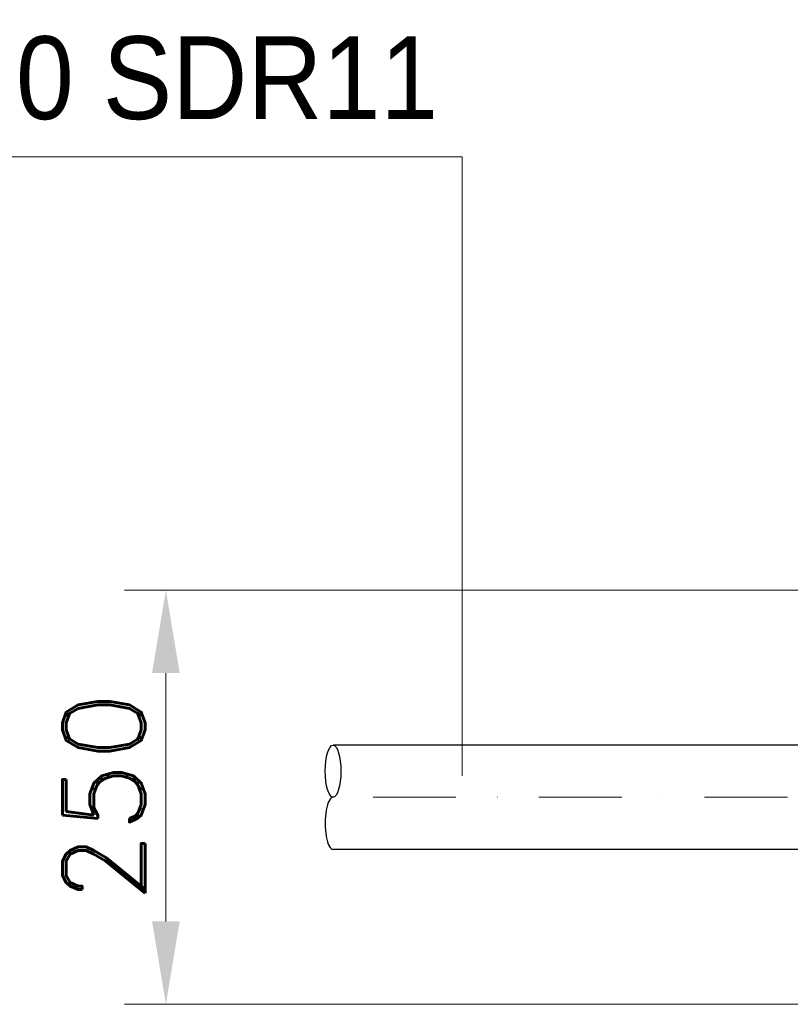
# Model space of a CAD drawing. Header units: centimetres. Extents: x 6548225 to 6568523, y 5576177 to 5581907.
# Tile 13 of 28: x 6566419 to 6566885, y 5578411 to 5579006. Entities that reach past the tile are written whole.
import ezdxf

# ---------------------------------------------------------------- set-up
doc = ezdxf.new("R2010")
doc.units = ezdxf.units.CM
doc.linetypes.add('DASHDOT', pattern=[1, 0.5, -0.25, 0, -0.25])
for name, color, linetype, lineweight in [('_opisy', 7, 'Continuous', 13), ('HAWLE', 7, 'Continuous', 25), ('HAWLE OSIE SYMETRII', 5, 'DASHDOT', 9)]:
    doc.layers.add(name, color=color, linetype=linetype, lineweight=lineweight)
doc.styles.add('Arial', font='romand.shx', dxfattribs={"bigfont": 'bigfont.shx'})
doc.styles.get("Standard").update_dxf_attribs({"font": 'arial.ttf'})
doc.dimstyles.new('ISO-25', dxfattribs={"dimtxt": 2.5, "dimasz": 2.5, "dimexe": 1.25, "dimexo": 0.625, "dimtad": 1, "dimtxsty": 'Standard', "dimcen": 2.5, "dimadec": 0, "dimazin": 0, "dimtfac": 1, "dimtmove": 0, "dimatfit": 3, "dimfxl": 1, "dimlwd": 13, "dimlwe": 13, "dimarcsym": 0})

# ---------------------------------------------------------------- blocks, each defined once
blk = doc.blocks.new('*D99')
at = {"layer": '_opisy', "color": 0, "lineweight": 13, "transparency": 16777216}
for p, q in [((6566979.49, 5578661.44), (6566482.65, 5578661.44)), ((6566507.65, 5578611.44), (6566507.65, 5578461.44)), ((6566979.49, 5578411.44), (6566482.65, 5578411.44))]:
    blk.add_line(p, q, dxfattribs=at)
at = {"layer": '_opisy', "color": 0, "transparency": 16777216}
for points in [[(6566515.98, 5578611.44), (6566499.31, 5578611.44), (6566507.65, 5578661.44)], [(6566499.31, 5578461.44), (6566515.98, 5578461.44), (6566507.65, 5578411.44)]]:
    blk.add_solid(points, dxfattribs=at)
at = {"layer": 'DEFPOINTS', "color": 0, "transparency": 16777216}
for p in [(6566991.99, 5578661.44), (6566507.65, 5578411.44), (6566991.99, 5578411.44)]:
    blk.add_point(p, dxfattribs=at)
at = {"layer": '_opisy', "color": 0, "transparency": 16777216, "insert": (6566470.15, 5578536.44), "char_height": 50, "attachment_point": 5, "rotation": 90, "style": 'Arial'}
blk.add_mtext('250', dxfattribs=at)

msp = doc.modelspace()

# ---------------------------------------------------------------- linework, layer by layer
at = {"layer": '_opisy'}
for q in [(6565552.7, 5578923.042), (6566686.594, 5578549.294)]:
    msp.add_line((6566686.594, 5578923.042), q, dxfattribs=at)
at = {"layer": 'HAWLE'}
for p, q in [((6566932.99, 5578567.938), (6566608.621, 5578567.938)), ((6566932.99, 5578504.938), (6566608.621, 5578504.938))]:
    msp.add_line(p, q, dxfattribs=at)
msp.add_ellipse((6566608.621, 5578552.188), major_axis=(0, 15.75), ratio=0.3000696, dxfattribs=at)
msp.add_ellipse((6566608.621, 5578520.688), major_axis=(0, 15.75), ratio=0.3000696, start_param=0, end_param=3.1415927, dxfattribs=at)
at = {"layer": 'HAWLE OSIE SYMETRII', "ltscale": 100}
msp.add_line((6567583.742, 5578536.438), (6566608.621, 5578536.438), dxfattribs=at)

# ---------------------------------------------------------------- texts
at = {"layer": '_opisy', "insert": (6565564.636, 5578995.89), "char_height": 50, "width": 2374.36841, "attachment_point": 1}
msp.add_mtext('\\W0.9;proj. wodociąg %%C63 mm, PE100 SDR11', dxfattribs=at)

# ---------------------------------------------------------------- dimensions: what is measured, and where the dimension line sits
at = {"layer": '_opisy'}
dim = msp.add_linear_dim(base=(6566507.646, 5578411.438), p1=(6566991.99, 5578661.438), p2=(6566991.99, 5578411.438), angle=90, dimstyle='ISO-25', override={"dimscale": 20, "dimtxsty": 'Arial'}, dxfattribs=at)
dim.commit()
dim.dimension.update_dxf_attribs({"geometry": '*D99', "text_midpoint": (6566507.646, 5578536.438), "dimtype": 160})

doc.saveas('drawing.dxf')
